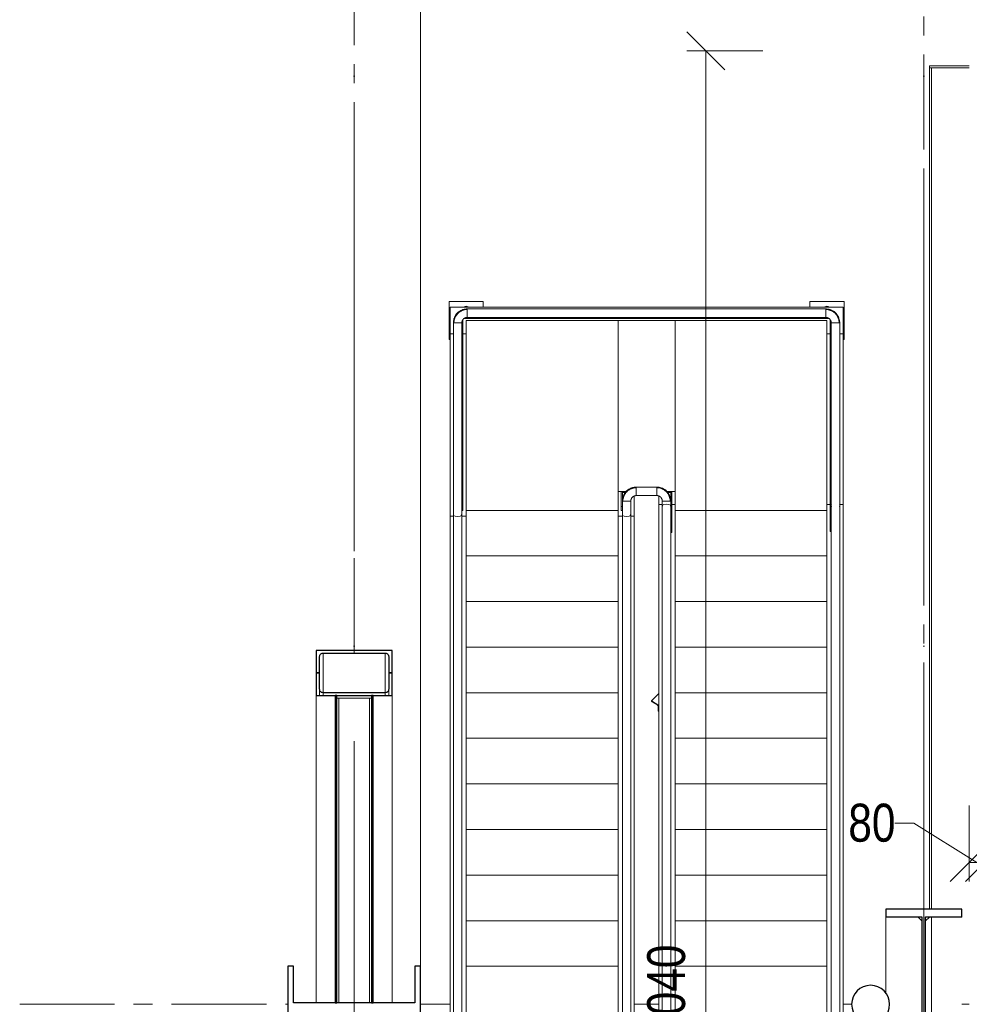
# Model space of a CAD drawing. Header units: millimetres. Extents: x 17762 to 172224, y -23587 to 40136.
# Tile 46 of 49: x 114472 to 119474, y 28490 to 33673. Entities that reach past the tile are written whole.
import ezdxf

# ---------------------------------------------------------------- set-up
doc = ezdxf.new("R2010")
doc.units = ezdxf.units.MM
doc.linetypes.add('IMPORT-HP_01_CER_B', pattern=[800, 500, -100, 100, -100])
doc.linetypes.add('Čerchovaná 20mm', pattern=[3000, 2000, -500, 0, -500])
for name, color, linetype, lineweight in [('CA_IMPORTY18', 8, 'Continuous', 9), ('CA_KOTY', 3, 'Continuous', 9), ('CA_KOTY-100', 3, 'Continuous', 9), ('CA_OSY', 5, 'Continuous', 9), ('CA_REZY', 1, 'Continuous', 25)]:
    doc.layers.add(name, color=color, linetype=linetype, lineweight=lineweight)
doc.styles.add('Arial_1', font='arial.ttf', dxfattribs={"width": 0.8, "height": 200})
doc.dimstyles.new('HP_Přímá_-_2_mm_Ariel_1-100', dxfattribs={"dimscale": 304.8, "dimtxt": 204.05188, "dimasz": 0.656168, "dimexe": 0.328084, "dimexo": 0.0625, "dimgap": 0.164042, "dimtad": 1, "dimdec": 0, "dimzin": 0, "dimdsep": 46, "dimtxsty": 'Arial_1', "dimblk1": 'OBLIQUE', "dimblk2": 'OBLIQUE', "dimsah": 1, "dimcen": 0.09, "dimazin": 0, "dimtfac": 1, "dimtdec": 4, "dimtix": 1, "dimtmove": 0, "dimatfit": 3, "dimfxl": 0.984252, "dimfxlon": 1, "dimtvp": 1, "dimtolj": 1, "dimtzin": 0, "dimarcsym": 2})
doc.dimstyles.new('HP_Přímá_-_2_mm_Ariel_1-100_1', dxfattribs={"dimscale": 304.8, "dimtxt": 204.05188, "dimasz": 0.656168, "dimexe": 0.328084, "dimexo": 0.0625, "dimgap": 0.164042, "dimtad": 1, "dimdec": 0, "dimzin": 0, "dimdsep": 46, "dimtxsty": 'Arial_1', "dimblk1": 'OBLIQUE', "dimblk2": 'OBLIQUE', "dimsah": 1, "dimcen": 0.09, "dimazin": 0, "dimtfac": 1, "dimtdec": 4, "dimtix": 1, "dimtmove": 1, "dimatfit": 3, "dimfxl": 0.984252, "dimfxlon": 1, "dimtvp": 1, "dimtolj": 1, "dimtzin": 0, "dimarcsym": 2})

# ---------------------------------------------------------------- blocks, each defined once
blk = doc.blocks.new('ocelová kce final - 11542_003_OK-HALA_TaO-2_ET_AciS_2025-05-29_upr_dwg-2597525-PŮDORYS _6_160 _ vestavek V2')
at = {"layer": 'CA_IMPORTY18', "color": 57, "linetype": 'IMPORT-HP_01_CER_B'}
for p, q in [((38770, 30339), (38770, 36376.6)), ((41770, 28990), (41770, 36376.6)), ((37008.4, 28490), (38420, 28490)), ((39120, 28490), (39275, 28490)), ((40245, 28490), (40375, 28490)), ((41345, 28490), (41390.1, 28490))]:
    blk.add_line(p, q, dxfattribs=at)
at = {"layer": 'CA_IMPORTY18', "color": 57}
for p, q in [((39120, 28690), (39120, 36376.6)), ((39120, 28690), (39120, 36376.6)), ((41800, 33420), (41800, 33430)), ((41800, 33430), (42009.1, 33430)), ((41810, 33420), (41800, 33420)), ((41800, 28990), (41800, 33420)), ((41800, 33420), (42009.1, 33420)), ((42009.1, 33420), (41810, 33420)), ((41810, 33420), (41810, 28991)), ((41810, 28990), (41810, 33420)), ((39270, 31990), (39270, 32190)), ((39270, 32190), (39450, 32190)), ((39450, 32190), (39450, 32160)), ((41170, 32160), (41170, 32190)), ((41170, 32190), (41350, 32190)), ((41350, 32190), (41350, 31990)), ((39275, 32160), (39275, 32020)), ((41345, 32160), (39275, 32160)), ((39351.9, 32160), (39353.1, 32162)), ((39353.1, 32162), (39366.9, 32162)), ((41254, 32150.2), (39366, 32150.2)), ((39366, 32150.2), (39366, 32149.7)), ((39366, 32148), (39366, 32141.9)), ((39366, 32141.1), (39366, 32128)), ((39366.9, 32162), (39368.1, 32160)), ((41251.9, 32160), (41253.1, 32162)), ((41253.1, 32162), (41266.9, 32162)), ((41254, 32149.7), (41254, 32150.2)), ((41254, 32141.9), (41254, 32148)), ((41254, 32128), (41254, 32141.1)), ((41266.9, 32162), (41268.1, 32160)), ((41345, 32020), (41345, 32160)), ((39343.3, 32093.9), (39343.3, 31110)), ((39349.1, 32099.7), (41270.9, 32099.7)), ((39360, 31090), (39360, 32090)), ((39360, 32090), (40160, 32090)), ((39364.1, 32105.7), (41255.9, 32105.7)), ((39366, 32128), (39366, 32115.4)), ((39366, 32115.4), (39366, 32114.9)), ((39366, 32114.1), (39366, 32105.7)), ((39366, 32105.7), (41254, 32105.7)), ((40160, 31190), (40160, 32090)), ((40160, 32090), (40460, 32090)), ((40160, 32090), (40160, 31090)), ((40460, 32090), (40460, 31190)), ((40460, 32090), (41260, 32090)), ((40460, 31114.7), (40460, 32090)), ((41254, 32115.4), (41254, 32128)), ((41254, 32115.4), (41254, 32114.9)), ((41254, 32105.7), (41254, 32114.1)), ((41260, 32090), (41260, 31114.7)), ((41276.8, 30978.9), (41276.8, 32093.9)), ((39292.8, 32077), (39292.8, 31065.3)), ((39301.1, 32077), (39292.8, 32077)), ((39315, 32077), (39301.9, 32077)), ((39328.1, 32077), (39315, 32077)), ((39335, 32077), (39328.9, 32077)), ((39337.3, 32077), (39336.7, 32077)), ((39337.3, 32078.9), (39337.3, 31110)), ((39337.3, 31065.3), (39337.3, 32077)), ((41282.8, 30978.9), (41282.8, 32078.9)), ((41282.8, 32077), (41282.8, 31114.7)), ((41291.1, 32077), (41282.8, 32077)), ((41305, 32077), (41291.9, 32077)), ((41318.1, 32077), (41305, 32077)), ((41325, 32077), (41318.9, 32077)), ((41327.3, 32077), (41326.7, 32077)), ((41327.3, 31114.7), (41327.3, 32077)), ((39275, 31990), (39270, 31990)), ((39293.8, 32020), (39275, 32020)), ((39275, 32020), (39293.8, 32020)), ((39275, 31059.1), (39275, 32020)), ((39360, 32020), (39343.3, 32020)), ((39343.3, 32020), (39360, 32020)), ((41276.8, 32020), (41260, 32020)), ((41260, 32020), (41276.8, 32020)), ((41345, 32020), (41326.2, 32020)), ((41326.2, 32020), (41345, 32020)), ((41345, 32020), (41345, 31120.9)), ((41350, 31990), (41345, 31990)), ((40364, 31212.2), (40256, 31212.2)), ((40256, 31212.2), (40256, 31211.7)), ((40256, 31210), (40256, 31203.9)), ((40256, 31203.1), (40256, 31190)), ((40364, 31203.9), (40364, 31212.2)), ((40364, 31211.2), (40364, 31210.9)), ((40364, 31190), (40364, 31203.1)), ((40176.8, 31190), (40160, 31190)), ((40182.8, 31190), (40176.8, 31190)), ((40176.8, 31190), (40176.8, 31110)), ((40182.8, 31184), (40182.8, 31190)), ((40203.6, 31190), (40182.8, 31190)), ((40182.8, 31190), (40182.8, 31110)), ((40182.8, 31184), (40198.6, 31184)), ((40245, 31165.6), (40245, 31059.1)), ((40256, 31190), (40256, 31176.9)), ((40256, 31176.1), (40256, 31167.7)), ((40256, 31167.7), (40364, 31167.7)), ((40364, 31176.9), (40364, 31190)), ((40364, 31167.7), (40364, 31176.1)), ((40375, 31120.9), (40375, 31165.6)), ((40437.2, 31190), (40416.8, 31190)), ((40421.4, 31184), (40437.2, 31184)), ((40437.2, 31184), (40437.2, 31190)), ((40437.2, 31190), (40443.3, 31190)), ((40437.2, 30972.7), (40437.2, 31190)), ((40460, 31190), (40443.3, 31190)), ((40443.3, 30972.7), (40443.3, 31190)), ((39343.3, 31110), (39337.3, 31110)), ((39337.3, 31110), (39337.3, 31090)), ((39343.3, 31090), (39343.3, 31110)), ((40182.8, 31110), (40176.8, 31110)), ((40176.8, 31110), (40176.8, 31090)), ((40182.8, 31139), (40182.8, 31065.3)), ((40191.1, 31139), (40182.8, 31139)), ((40182.8, 31090), (40182.8, 31110)), ((40205, 31139), (40191.9, 31139)), ((40218.1, 31139), (40205, 31139)), ((40225, 31139), (40218.9, 31139)), ((40227.3, 31139), (40226.7, 31139)), ((40227.3, 31065.3), (40227.3, 31139)), ((40393.8, 31120.9), (40375, 31120.9)), ((40375, 27280.9), (40375, 31120.9)), ((40393.8, 31120.9), (40375, 31120.9)), ((40401.1, 31139), (40392.7, 31139)), ((40392.7, 31139), (40392.7, 31114.7)), ((40392.7, 31114.7), (40392.7, 27472.3)), ((40415, 31139), (40401.9, 31139)), ((40428.1, 31139), (40415, 31139)), ((40435, 31139), (40428.9, 31139)), ((40437.2, 31139), (40436.7, 31139)), ((40437.2, 31114.7), (40437.2, 31139)), ((40437.2, 27472.3), (40437.2, 31114.7)), ((40460, 31120.9), (40443.3, 31120.9)), ((40460, 31120.9), (40443.3, 31120.9)), ((40460, 27280.9), (40460, 31114.7)), ((41276.8, 31120.9), (41260, 31120.9)), ((41276.8, 31120.9), (41260, 31120.9)), ((41260, 31114.7), (41260, 27280.9)), ((41282.8, 31114.7), (41282.8, 27472.3)), ((41282.8, 31114.7), (41283.8, 31114.7)), ((41345, 31120.9), (41326.2, 31120.9)), ((41345, 31120.9), (41326.2, 31120.9)), ((41327.3, 31114.7), (41326.2, 31114.7)), ((41327.3, 27472.3), (41327.3, 31114.7)), ((41345, 31120.9), (41345, 27280.9)), ((39293.8, 31059.1), (39275, 31059.1)), ((39275, 31059.1), (39275, 27440)), ((39275, 31059.1), (39293.8, 31059.1)), ((39292.8, 31065.3), (39292.8, 27458.9)), ((39360, 31059.1), (39336.2, 31059.1)), ((39336.2, 31059.1), (39360, 31059.1)), ((39337.3, 31090), (39343.3, 31090)), ((39337.3, 27458.9), (39337.3, 31065.3)), ((39360, 31059.1), (39360, 31090)), ((40160, 31090), (39360, 31090)), ((39360, 31059.1), (39360, 27440)), ((40160, 31090), (40160, 31059.1)), ((40160, 27440), (40160, 31059.1)), ((40183.8, 31059.1), (40160, 31059.1)), ((40160, 31059.1), (40183.8, 31059.1)), ((40176.8, 31090), (40182.8, 31090)), ((40182.8, 31065.3), (40182.8, 27458.9)), ((40245, 31059.1), (40226.2, 31059.1)), ((40226.2, 31059.1), (40245, 31059.1)), ((40227.3, 27458.9), (40227.3, 31065.3)), ((40245, 27440), (40245, 31059.1)), ((41260, 31090), (40460, 31090)), ((40460, 31090), (41260, 31090)), ((40437.2, 30972.7), (40443.3, 30972.7)), ((41276.8, 30978.9), (41282.8, 30978.9)), ((40160, 30850), (39360, 30850)), ((40460, 30850), (41260, 30850)), ((40160, 30610), (39360, 30610)), ((40460, 30610), (41260, 30610)), ((38588, 30320.5), (38588, 30234.6)), ((38606, 30339), (38606, 30116.2)), ((38934, 30339), (38934, 30116.2)), ((38952, 30320.5), (38952, 30234.6)), ((40160, 30370), (39360, 30370)), ((40460, 30370), (41260, 30370)), ((38570, 30234.6), (38570, 30116.2)), ((38588, 30116.2), (38588, 30234.6)), ((38952, 30234.6), (38952, 30116.2)), ((38970, 30234.6), (38970, 30116.2)), ((38570, 30116.2), (38570, 28497.5)), ((38588, 30116.2), (38588, 30148.6)), ((38606, 30130.1), (38606, 30116.2)), ((38934, 30130.1), (38934, 30116.2)), ((38952, 30148.6), (38952, 30116.2)), ((38970, 30116.2), (38970, 28497.5)), ((40160, 30130), (39360, 30130)), ((40375, 30125.4), (40336, 30087.6)), ((40460, 30130), (41260, 30130)), ((38850, 30101.1), (38690, 30101.1)), ((38690, 28497.5), (38690, 30101.1)), ((38850, 28497.5), (38850, 30101.1)), ((40336, 30087.6), (40375, 30063.2)), ((40336, 30086.6), (40336, 30087.6)), ((40365.6, 30065.9), (40338.7, 30082.7)), ((40371.1, 30036.4), (40371.1, 30058.1)), ((40375, 30031.8), (40373.8, 30032.5)), ((40160, 29890), (39360, 29890)), ((40460, 29890), (41260, 29890)), ((40160, 29650), (39360, 29650)), ((40460, 29650), (41260, 29650)), ((40160, 29410), (39360, 29410)), ((40460, 29410), (41260, 29410)), ((40160, 29170), (39360, 29170)), ((40460, 29170), (41260, 29170)), ((41971, 28991), (41810, 28991)), ((41971, 28949), (41971, 28991)), ((40160, 28930), (39360, 28930)), ((40460, 28930), (41260, 28930)), ((41570, 28949), (41740, 28949)), ((41570, 28549.6), (41570, 28949)), ((41740, 28949), (41760, 28929)), ((41780, 28929), (41800, 28949)), ((41800, 28949), (41810, 28949)), ((41810, 28949), (41810, 28031)), ((41810, 28949), (41971, 28949)), ((40160, 28690), (39360, 28690)), ((40460, 28690), (41260, 28690)), ((38670, 28539.1), (38670, 28533.6)), ((38870, 28533.6), (38870, 28539.1)), ((41345, 28490), (41390.1, 28490)), ((41970, 28490), (42010, 28490))]:
    blk.add_line(p, q, dxfattribs=at)
at = {"layer": 'CA_IMPORTY18', "color": 57, "flags": 128}
for points in [[(39366, 32150.2), (39363.1, 32150.2), (39360.1, 32150), (39357.2, 32149.7), (39354.3, 32149.3), (39351.4, 32148.8), (39348.6, 32148.2), (39345.8, 32147.4), (39343, 32146.5), (39340.2, 32145.6), (39337.5, 32144.5), (39334.8, 32143.3), (39332.2, 32142), (39329.6, 32140.6), (39327.1, 32139.1), (39324.6, 32137.5), (39322.3, 32135.8), (39319.9, 32134), (39317.7, 32132.1), (39315.5, 32130.1), (39313.5, 32128), (39311.5, 32125.9), (39309.5, 32123.7), (39307.7, 32121.4), (39306, 32119), (39304.4, 32116.6), (39302.8, 32114.1), (39301.4, 32111.5), (39300.1, 32108.9), (39298.8, 32106.3), (39297.7, 32103.5), (39296.7, 32100.8), (39295.8, 32098), (39295, 32095.2), (39294.4, 32092.3), (39293.8, 32089.5), (39293.4, 32086.6), (39293.1, 32083.6), (39292.8, 32080.7), (39292.8, 32077.8), (39292.8, 32077)], [(39366, 32147.4), (39363.2, 32147.3), (39360.4, 32147.1), (39357.6, 32146.8), (39354.8, 32146.5), (39352, 32145.9), (39349.3, 32145.3), (39346.6, 32144.6), (39343.9, 32143.8), (39341.2, 32142.8), (39338.6, 32141.8), (39336, 32140.6), (39333.5, 32139.4), (39331, 32138.1), (39328.6, 32136.6), (39326.3, 32135.1), (39324, 32133.4), (39321.8, 32131.7), (39319.6, 32129.9), (39317.5, 32128), (39315.5, 32126), (39313.6, 32124), (39311.8, 32121.8), (39310, 32119.6), (39308.4, 32117.3), (39306.8, 32115), (39305.3, 32112.6), (39304, 32110.2), (39302.7, 32107.7), (39301.5, 32105.1), (39300.4, 32102.5), (39299.5, 32099.8), (39298.6, 32097.2), (39297.9, 32094.5), (39297.2, 32091.7), (39296.7, 32089), (39296.3, 32086.2), (39295.9, 32083.4), (39295.7, 32080.6), (39295.7, 32077.8), (39295.7, 32077)], [(39324.1, 32136.9), (39322.9, 32136.2), (39321.2, 32135.1), (39319.5, 32133.9), (39317.9, 32132.7), (39316.4, 32131.3), (39314.9, 32130), (39313.4, 32128.5), (39312, 32127), (39310.7, 32125.5), (39309.4, 32123.9), (39308.2, 32122.2), (39307.1, 32120.6), (39306, 32118.8)], [(41327.3, 32077), (41327.2, 32079.9), (41327, 32082.9), (41326.7, 32085.8), (41326.3, 32088.7), (41325.8, 32091.6), (41325.2, 32094.4), (41324.4, 32097.2), (41323.5, 32100), (41322.6, 32102.8), (41321.5, 32105.5), (41320.3, 32108.2), (41319, 32110.8), (41317.6, 32113.4), (41316.1, 32115.9), (41314.5, 32118.4), (41312.8, 32120.7), (41311, 32123.1), (41309.1, 32125.3), (41307.1, 32127.5), (41305, 32129.5), (41302.9, 32131.5), (41300.7, 32133.5), (41298.4, 32135.3), (41296, 32137), (41293.6, 32138.6), (41291.1, 32140.2), (41288.5, 32141.6), (41285.9, 32142.9), (41283.3, 32144.2), (41280.5, 32145.3), (41277.8, 32146.3), (41275, 32147.2), (41272.2, 32148), (41269.3, 32148.6), (41266.5, 32149.2), (41263.6, 32149.6), (41260.6, 32149.9), (41257.7, 32150.2), (41254.8, 32150.2), (41254, 32150.2)], [(41324.4, 32077), (41324.3, 32079.8), (41324.1, 32082.6), (41323.8, 32085.4), (41323.5, 32088.2), (41322.9, 32091), (41322.3, 32093.7), (41321.6, 32096.4), (41320.8, 32099.1), (41319.8, 32101.8), (41318.8, 32104.4), (41317.6, 32107), (41316.4, 32109.5), (41315.1, 32112), (41313.6, 32114.4), (41312.1, 32116.7), (41310.4, 32119), (41308.7, 32121.2), (41306.9, 32123.4), (41305, 32125.5), (41303, 32127.5), (41301, 32129.4), (41298.8, 32131.2), (41296.6, 32133), (41294.3, 32134.6), (41292, 32136.2), (41289.6, 32137.7), (41287.2, 32139), (41284.7, 32140.3), (41282.1, 32141.5), (41279.5, 32142.6), (41276.8, 32143.5), (41274.2, 32144.4), (41271.5, 32145.1), (41268.7, 32145.8), (41266, 32146.3), (41263.2, 32146.7), (41260.4, 32147.1), (41257.6, 32147.3), (41254.8, 32147.3), (41254, 32147.4)], [(41313.9, 32118.9), (41313.2, 32120.1), (41312.1, 32121.8), (41310.9, 32123.5), (41309.7, 32125.1), (41308.3, 32126.6), (41307, 32128.1), (41305.5, 32129.6), (41304, 32131), (41302.5, 32132.3), (41300.9, 32133.6), (41299.2, 32134.8), (41297.6, 32135.9), (41295.8, 32137)], [(39337.3, 32077), (39337.3, 32078.1), (39337.3, 32079.3), (39337.5, 32080.4), (39337.6, 32081.6), (39337.8, 32082.7), (39338.1, 32083.8), (39338.4, 32084.9), (39338.7, 32086), (39339.1, 32087.1), (39339.5, 32088.2), (39340, 32089.2), (39340.5, 32090.3), (39341.1, 32091.3), (39341.6, 32092.3), (39342.3, 32093.2), (39342.9, 32094.2), (39343.6, 32095.1), (39344.4, 32096), (39345.2, 32096.8), (39346, 32097.6), (39346.8, 32098.4), (39347.7, 32099.2), (39348.6, 32099.9), (39349.5, 32100.6), (39350.5, 32101.2), (39351.4, 32101.8), (39352.4, 32102.4), (39353.5, 32102.9), (39354.5, 32103.4), (39355.6, 32103.8), (39356.7, 32104.2), (39357.8, 32104.5), (39358.9, 32104.9), (39360, 32105.1), (39361.1, 32105.3), (39362.3, 32105.5), (39363.4, 32105.6), (39364.5, 32105.7), (39365.7, 32105.7), (39366, 32105.7)], [(41254, 32105.7), (41255.1, 32105.7), (41256.3, 32105.7), (41257.4, 32105.5), (41258.6, 32105.4), (41259.7, 32105.2), (41260.8, 32104.9), (41261.9, 32104.6), (41263, 32104.3), (41264.1, 32103.9), (41265.2, 32103.5), (41266.2, 32103), (41267.3, 32102.5), (41268.3, 32101.9), (41269.3, 32101.4), (41270.2, 32100.7), (41271.2, 32100.1), (41272.1, 32099.4), (41273, 32098.6), (41273.8, 32097.8), (41274.6, 32097), (41275.4, 32096.2), (41276.2, 32095.3), (41276.9, 32094.4), (41277.6, 32093.5), (41278.2, 32092.5), (41278.8, 32091.6), (41279.4, 32090.6), (41279.9, 32089.5), (41280.4, 32088.5), (41280.8, 32087.4), (41281.2, 32086.3), (41281.5, 32085.2), (41281.9, 32084.1), (41282.1, 32083), (41282.3, 32081.9), (41282.5, 32080.7), (41282.6, 32079.6), (41282.7, 32078.5), (41282.7, 32077.3), (41282.8, 32077)], [(40256, 31212.2), (40253.1, 31212.2), (40250.1, 31212), (40247.2, 31211.7), (40244.3, 31211.3), (40241.4, 31210.8), (40238.6, 31210.2), (40235.8, 31209.4), (40233, 31208.5), (40230.2, 31207.6), (40227.5, 31206.5), (40224.8, 31205.3), (40222.2, 31204), (40219.6, 31202.6), (40217.1, 31201.1), (40214.6, 31199.5), (40212.3, 31197.8), (40209.9, 31196), (40207.7, 31194.1), (40205.5, 31192.1), (40203.5, 31190), (40201.5, 31187.9), (40199.5, 31185.7), (40197.7, 31183.4), (40196, 31181), (40194.4, 31178.6), (40192.8, 31176.1), (40191.4, 31173.5), (40190.1, 31170.9), (40188.8, 31168.3), (40187.7, 31165.5), (40186.7, 31162.8), (40185.8, 31160), (40185, 31157.2), (40184.4, 31154.3), (40183.8, 31151.5), (40183.4, 31148.6), (40183.1, 31145.6), (40182.8, 31142.7), (40182.8, 31139.8), (40182.8, 31139)], [(40256, 31209.3), (40253.2, 31209.3), (40250.4, 31209.1), (40247.6, 31208.8), (40244.8, 31208.5), (40242, 31207.9), (40239.3, 31207.3), (40236.6, 31206.6), (40233.9, 31205.8), (40231.2, 31204.8), (40228.6, 31203.8), (40226, 31202.6), (40223.5, 31201.4), (40221, 31200.1), (40218.6, 31198.6), (40216.3, 31197.1), (40214, 31195.4), (40211.8, 31193.7), (40209.6, 31191.9), (40207.5, 31190), (40205.5, 31188), (40203.6, 31186), (40201.8, 31183.8), (40200, 31181.6), (40198.4, 31179.3), (40196.8, 31177), (40195.3, 31174.6), (40194, 31172.2), (40192.7, 31169.7), (40191.5, 31167.1), (40190.4, 31164.5), (40189.5, 31161.8), (40188.6, 31159.2), (40187.9, 31156.5), (40187.2, 31153.7), (40186.7, 31151), (40186.3, 31148.2), (40185.9, 31145.4), (40185.7, 31142.6), (40185.7, 31139.8), (40185.7, 31139)], [(40437.2, 31139), (40437.2, 31141.9), (40437, 31144.9), (40436.7, 31147.8), (40436.3, 31150.7), (40435.8, 31153.6), (40435.2, 31156.4), (40434.4, 31159.2), (40433.5, 31162), (40432.6, 31164.8), (40431.5, 31167.5), (40430.3, 31170.2), (40429, 31172.8), (40427.6, 31175.4), (40426.1, 31177.9), (40424.5, 31180.4), (40422.8, 31182.7), (40421, 31185.1), (40419.1, 31187.3), (40417.1, 31189.5), (40415, 31191.5), (40412.9, 31193.5), (40410.7, 31195.5), (40408.4, 31197.3), (40406, 31199), (40403.6, 31200.6), (40401.1, 31202.2), (40398.5, 31203.6), (40395.9, 31204.9), (40393.3, 31206.2), (40390.5, 31207.3), (40387.8, 31208.3), (40385, 31209.2), (40382.2, 31210), (40379.3, 31210.6), (40376.5, 31211.2), (40373.6, 31211.6), (40370.6, 31211.9), (40367.7, 31212.2), (40364.8, 31212.2), (40364, 31212.2)], [(40434.4, 31139), (40434.3, 31141.8), (40434.1, 31144.6), (40433.8, 31147.4), (40433.5, 31150.2), (40432.9, 31153), (40432.3, 31155.7), (40431.6, 31158.4), (40430.8, 31161.1), (40429.8, 31163.8), (40428.8, 31166.4), (40427.6, 31169), (40426.4, 31171.5), (40425.1, 31174), (40423.6, 31176.4), (40422.1, 31178.7), (40420.4, 31181), (40418.7, 31183.2), (40416.9, 31185.4), (40415, 31187.5), (40413, 31189.5), (40411, 31191.4), (40408.8, 31193.2), (40406.6, 31195), (40404.3, 31196.6), (40402, 31198.2), (40399.6, 31199.7), (40397.2, 31201), (40394.7, 31202.3), (40392.1, 31203.5), (40389.5, 31204.6), (40386.8, 31205.5), (40384.2, 31206.4), (40381.5, 31207.1), (40378.7, 31207.8), (40376, 31208.3), (40373.2, 31208.7), (40370.4, 31209.1), (40367.6, 31209.3), (40364.8, 31209.3), (40364, 31209.3)], [(40214.1, 31198.9), (40212.9, 31198.2), (40211.2, 31197.1), (40209.5, 31195.9), (40207.9, 31194.7), (40206.4, 31193.3), (40204.9, 31192), (40203.4, 31190.5), (40202, 31189), (40200.7, 31187.5), (40199.4, 31185.9), (40198.2, 31184.2), (40197.1, 31182.6), (40196.4, 31181.5)], [(40227.3, 31139), (40227.3, 31140.1), (40227.3, 31141.3), (40227.5, 31142.4), (40227.6, 31143.6), (40227.8, 31144.7), (40228.1, 31145.8), (40228.4, 31146.9), (40228.7, 31148), (40229.1, 31149.1), (40229.5, 31150.2), (40230, 31151.2), (40230.5, 31152.3), (40231.1, 31153.3), (40231.6, 31154.3), (40232.3, 31155.2), (40232.9, 31156.2), (40233.6, 31157.1), (40234.4, 31158), (40235.2, 31158.8), (40236, 31159.6), (40236.8, 31160.4), (40237.7, 31161.2), (40238.6, 31161.9), (40239.5, 31162.6), (40240.5, 31163.2), (40241.4, 31163.8), (40242.4, 31164.4), (40243.5, 31164.9), (40244.5, 31165.4), (40245.6, 31165.8), (40246.7, 31166.2), (40247.8, 31166.5), (40248.9, 31166.9), (40250, 31167.1), (40251.1, 31167.3), (40252.3, 31167.5), (40253.4, 31167.6), (40254.5, 31167.7), (40255.7, 31167.7), (40256, 31167.7)], [(40364, 31167.7), (40365.1, 31167.7), (40366.3, 31167.7), (40367.4, 31167.5), (40368.6, 31167.4), (40369.7, 31167.2), (40370.8, 31166.9), (40371.9, 31166.6), (40373, 31166.3), (40374.1, 31165.9), (40375.2, 31165.5), (40376.2, 31165), (40377.3, 31164.5), (40378.3, 31163.9), (40379.3, 31163.4), (40380.2, 31162.7), (40381.2, 31162.1), (40382.1, 31161.4), (40383, 31160.6), (40383.8, 31159.8), (40384.6, 31159), (40385.4, 31158.2), (40386.2, 31157.3), (40386.9, 31156.4), (40387.6, 31155.5), (40388.2, 31154.5), (40388.8, 31153.6), (40389.4, 31152.6), (40389.9, 31151.5), (40390.4, 31150.5), (40390.8, 31149.4), (40391.2, 31148.3), (40391.5, 31147.2), (40391.9, 31146.1), (40392.1, 31145), (40392.3, 31143.9), (40392.5, 31142.7), (40392.6, 31141.6), (40392.7, 31140.5), (40392.7, 31139.3), (40392.7, 31139)], [(40423.6, 31181.5), (40423.2, 31182.1), (40422.1, 31183.8), (40420.9, 31185.5), (40419.7, 31187.1), (40418.3, 31188.6), (40417, 31190.1), (40415.5, 31191.6), (40414, 31193), (40412.5, 31194.3), (40410.9, 31195.6), (40409.2, 31196.8), (40407.6, 31197.9), (40405.8, 31199)], [(40393.8, 31112.3), (40393.8, 31117.1), (40401.9, 31121.1), (40415, 31122.6)], [(40415, 31122.6), (40401.9, 31121.1), (40393.8, 31117.1), (40393.8, 31112.3)], [(40415, 31122.6), (40428.1, 31121.1), (40436.2, 31117.1), (40436.2, 31112.3)], [(40436.2, 31112.3), (40436.2, 31117.1), (40428.1, 31121.1), (40415, 31122.6)], [(39293.8, 31067.7), (39293.8, 31062.9), (39301.9, 31058.9), (39315, 31057.4)], [(39315, 31057.4), (39301.9, 31058.9), (39293.8, 31062.9), (39293.8, 31067.7)], [(39336.2, 31067.7), (39336.2, 31062.9), (39328.1, 31058.9), (39315, 31057.4)], [(39336.2, 31067.7), (39336.2, 31062.9), (39328.1, 31058.9), (39315, 31057.4)], [(40183.8, 31067.7), (40183.8, 31062.9), (40191.9, 31058.9), (40205, 31057.4)], [(40205, 31057.4), (40191.9, 31058.9), (40183.8, 31062.9), (40183.8, 31067.7)], [(40205, 31057.4), (40218.1, 31058.9), (40226.2, 31062.9), (40226.2, 31067.7)], [(40226.2, 31067.7), (40226.2, 31062.9), (40218.1, 31058.9), (40205, 31057.4)], [(38690, 30101.1), (38681.5, 30102), (38678, 30104)], [(38862, 30104), (38858.5, 30102), (38850, 30101.1)]]:
    blk.add_lwpolyline(points, dxfattribs=at)
at = {"layer": 'CA_IMPORTY18', "color": 57}
for centre, start, end in [((39360, 32150), 90, 135), ((39360, 32150), 45, 90), ((41260, 32150), 90, 135), ((41260, 32150), 45, 90)]:
    blk.add_arc(centre, 15, start, end, dxfattribs=at)
for centre, major_axis, ratio, start_param, end_param in [((41305, 31114.7), (22.2, 0), 0.629373, 2.827433, 3.455752), ((41305, 31114.7), (22.3, 0), 0.629373, 5.969026, 6.597345), ((40338.7, 30084.9), (-2.44, 2.51), 0.491061, 0.468893, 2.03969), ((40365.6, 30061.5), (-4.87, 5.03), 0.491061, 3.610486, 5.181282), ((40373.8, 30034.7), (-2.44, 2.51), 0.491061, 0.468893, 2.03969)]:
    blk.add_ellipse(centre, major_axis=major_axis, ratio=ratio, start_param=start_param, end_param=end_param, dxfattribs=at)
at = {"layer": 'CA_REZY'}
for p, q in [((38970, 30352.9), (38570, 30352.9)), ((38570, 30352.9), (38570, 30234.6)), ((38588, 30234.6), (38588, 30320.5)), ((38606, 30339), (38934, 30339)), ((38952, 30320.5), (38952, 30234.6)), ((38970, 30234.6), (38970, 30352.9)), ((38570, 30234.6), (38588, 30234.6)), ((38588, 30234.6), (38570, 30234.6)), ((38570, 30234.6), (38570, 30116.2)), ((38588, 30148.6), (38588, 30234.6)), ((38952, 30234.6), (38952, 30148.6)), ((38970, 30234.6), (38952, 30234.6)), ((38952, 30234.6), (38970, 30234.6)), ((38970, 30116.2), (38970, 30234.6)), ((38570, 30116.2), (38970, 30116.2)), ((38934, 30130.1), (38606, 30130.1)), ((38678, 30116.2), (38670, 30116.2)), ((38670, 30116.2), (38670, 28497.5)), ((38678, 28497.5), (38678, 30116.2)), ((38870, 30116.2), (38862, 30116.2)), ((38862, 30116.2), (38862, 28497.5)), ((38870, 28497.5), (38870, 30116.2)), ((41970, 28990), (41570, 28990)), ((41570, 28990), (41570, 28950)), ((41970, 28950), (41970, 28990)), ((41570, 28950), (41760, 28950)), ((41760, 28950), (41760, 28030)), ((41780, 28030), (41780, 28950)), ((41780, 28950), (41970, 28950)), ((38450, 28690), (38420, 28690)), ((38420, 28690), (38420, 28290)), ((38450, 28497.5), (38450, 28690)), ((39120, 28690), (39090, 28690)), ((39090, 28690), (39090, 28497.5)), ((39120, 28290), (39120, 28690)), ((39090, 28497.5), (38450, 28497.5)), ((38670, 28497.5), (38678, 28497.5)), ((38862, 28497.5), (38870, 28497.5))]:
    blk.add_line(p, q, dxfattribs=at)
at = {"layer": 'CA_REZY', "flags": 128}
for points in [[(38588, 30320.5), (38588.5, 30324.6), (38589.8, 30328.6), (38591.9, 30332.1), (38594.8, 30335), (38598.2, 30337.2), (38602, 30338.6), (38606, 30339)], [(38934, 30339), (38938, 30338.6), (38941.8, 30337.2), (38945.2, 30335), (38948.1, 30332.1), (38950.2, 30328.6), (38951.5, 30324.6), (38952, 30320.5)], [(38606, 30130.1), (38602, 30130.6), (38598.2, 30131.9), (38594.8, 30134.1), (38591.9, 30137.1), (38589.8, 30140.6), (38588.5, 30144.5), (38588, 30148.6)], [(38952, 30148.6), (38951.5, 30144.5), (38950.2, 30140.6), (38948.1, 30137.1), (38945.2, 30134.1), (38941.8, 30131.9), (38938, 30130.6), (38934, 30130.1)]]:
    blk.add_lwpolyline(points, dxfattribs=at)
blk = doc.blocks.new('ocelová kce final - ocelová kce final-2597615-PŮDORYS _6_160 _ vestavek V2')
blk.add_blockref('ocelová kce final - 11542_003_OK-HALA_TaO-2_ET_AciS_2025-05-29_upr_dwg-2597525-PŮDORYS _6_160 _ vestavek V2', (0, 0))
blk = doc.blocks.new('DIMBLOCK50-PŮDORYS _6_160 _ vestavek V2')
at = {"layer": 'CA_KOTY-100'}
for p, q in [((119473.7, 29236.3), (119473.7, 29536.3)), ((119553.7, 29236.3), (119553.7, 29536.3)), ((119081.2, 29443.2), (119181.2, 29443.2)), ((119181.2, 29443.2), (119513.7, 29236.3)), ((119473.7, 29236.3), (119573.7, 29336.3)), ((119553.7, 29236.3), (119653.7, 29336.3)), ((119473.7, 29236.3), (119373.7, 29136.3)), ((119553.7, 29236.3), (119453.7, 29136.3)), ((119473.7, 29236.3), (119553.7, 29236.3)), ((119473.7, 29236.3), (119473.7, 29136.3)), ((119553.7, 29236.3), (119553.7, 29136.3))]:
    blk.add_line(p, q, dxfattribs=at)
at = {"layer": 'CA_KOTY-100', "color": 0, "insert": (118836.3, 29545.9), "char_height": 200, "width": 293.835, "attachment_point": 1, "line_spacing_factor": 0.941778, "style": 'Arial_1'}
blk.add_mtext('80', dxfattribs=at)
blk = doc.blocks.new('_Oblique')
at = {"color": 0, "linetype": 'ByBlock', "lineweight": -2}
blk.add_line((-0.5, -0.5), (0.5, 0.5), dxfattribs=at)
blk = doc.blocks.new('DIMBLOCK51-PŮDORYS _6_160 _ vestavek V2')
at = {"layer": 'CA_KOTY-100'}
for p, q in [((119553.7, 29236.3), (119553.7, 29536.3)), ((129633.8, 29236.3), (129633.8, 29536.3)), ((119553.7, 29236.3), (119653.7, 29336.3)), ((129633.8, 29236.3), (129733.8, 29336.3)), ((119553.7, 29236.3), (119453.7, 29136.3)), ((119553.7, 29236.3), (129633.8, 29236.3)), ((119553.7, 29236.3), (119553.7, 29136.3)), ((129633.8, 29236.3), (129533.8, 29136.3)), ((129633.8, 29236.3), (129633.8, 29136.3))]:
    blk.add_line(p, q, dxfattribs=at)
at = {"layer": 'CA_KOTY-100', "color": 0, "insert": (124287.7, 29545.9), "char_height": 200, "width": 734.587, "attachment_point": 1, "line_spacing_factor": 0.941778, "style": 'Arial_1'}
blk.add_mtext('10080', dxfattribs=at)
blk = doc.blocks.new('DIMBLOCK61-PŮDORYS _6_160 _ vestavek V2')
at = {"layer": 'CA_KOTY-100'}
for p, q in [((118086.4, 33509), (117986.4, 33609)), ((118086.4, 33509), (117986.4, 33509)), ((118086.4, 33509), (118086.4, 23469)), ((118086.4, 33509), (118186.4, 33409)), ((118086.4, 33509), (118386.4, 33509)), ((118086.4, 23469), (117986.4, 23569)), ((118086.4, 23469), (117986.4, 23469)), ((118086.4, 23469), (118186.4, 23369)), ((118086.4, 23469), (118386.4, 23469))]:
    blk.add_line(p, q, dxfattribs=at)
at = {"layer": 'CA_KOTY-100', "color": 0, "insert": (117776.8, 28182.9), "char_height": 200, "width": 734.587, "attachment_point": 1, "rotation": 90, "line_spacing_factor": 0.941778, "style": 'Arial_1'}
blk.add_mtext('10040', dxfattribs=at)

msp = doc.modelspace()

# ---------------------------------------------------------------- linework, layer by layer
at = {"layer": 'CA_OSY', "linetype": 'Čerchovaná 20mm'}
for p, q in [((116233.8, 18875.4), (116233.8, 38936)), ((119233.8, 18875.4), (119233.8, 38936))]:
    msp.add_line(p, q, dxfattribs=at)
at = {"layer": 'CA_REZY'}
for start, end in [(90, 180), (0, 90), (180, 0)]:
    msp.add_arc((118953.8, 28489.9), 100, start, end, dxfattribs=at)

# ---------------------------------------------------------------- block references
at = {"layer": 'CA_IMPORTY18', "color": 57}
msp.add_blockref('ocelová kce final - ocelová kce final-2597615-PŮDORYS _6_160 _ vestavek V2', (77463.7, 0), dxfattribs=at)

# ---------------------------------------------------------------- dimensions: what is measured, and where the dimension line sits
at = {"layer": 'CA_KOTY'}
dim = msp.add_linear_dim(base=(118086.4, 23469), p1=(118386.4, 33509), p2=(118386.4, 23469), angle=90, dimstyle='HP_Přímá_-_2_mm_Ariel_1-100', override={"dimpost": '<>', "dimfxl": 10040.000704}, dxfattribs=at)
dim.commit()
dim.dimension.update_dxf_attribs({"geometry": 'DIMBLOCK61-PŮDORYS _6_160 _ vestavek V2', "text_midpoint": (117934.3, 28489)})
dim = msp.add_linear_dim(base=(119553.7, 29236.3), p1=(119473.7, 29536.3), p2=(119553.7, 29536.3), dimstyle='HP_Přímá_-_2_mm_Ariel_1-100_1', override={"dimpost": '<>', "dimfxl": 80}, dxfattribs=at)
dim.commit()
dim.dimension.update_dxf_attribs({"geometry": 'DIMBLOCK50-PŮDORYS _6_160 _ vestavek V2', "text_midpoint": (118983.2, 29412.6), "dimtype": 160})
dim = msp.add_linear_dim(base=(129633.8, 29236.3), p1=(119553.7, 29536.3), p2=(129633.8, 29536.3), dimstyle='HP_Přímá_-_2_mm_Ariel_1-100', override={"dimpost": '<>', "dimfxl": 10080.046418}, dxfattribs=at)
dim.commit()
dim.dimension.update_dxf_attribs({"geometry": 'DIMBLOCK51-PŮDORYS _6_160 _ vestavek V2', "text_midpoint": (124593.7, 29388.4)})

doc.saveas('drawing.dxf')
